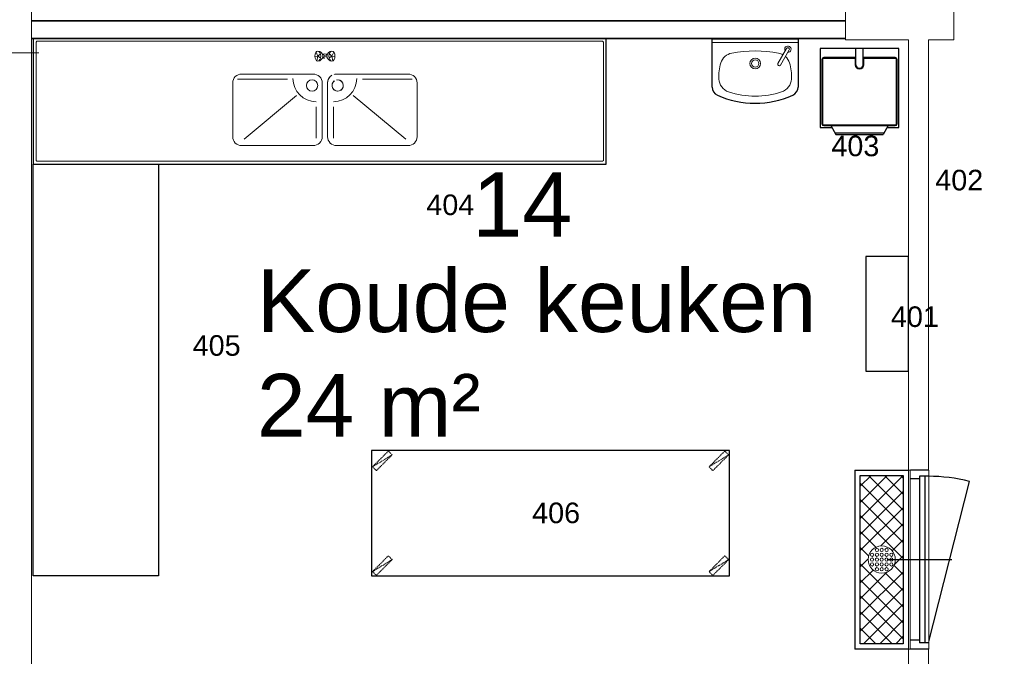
# Model space of a CAD drawing. Header units: millimetres. Extents: x 251300 to 553564, y 2563 to 144710.
# Tile 41 of 57: x 262389 to 267890, y 57760 to 61315. Entities that reach past the tile are written whole.
import ezdxf
from ezdxf.enums import TextEntityAlignment as Align

# ---------------------------------------------------------------- set-up
doc = ezdxf.new("R2010")
doc.units = ezdxf.units.MM
doc.set_wipeout_variables(frame=1)
doc.linetypes.add('HIDDEN', pattern=[9.525, 6.35, -3.175])
doc.layers.add('0 @ 50', color=7, linetype='Continuous')
for name, color, linetype, lineweight in [('APPARAAT1', 2, 'Continuous', 25), ('APPARAAT2', 1, 'Continuous', 20), ('APPARAAT4', 30, 'HIDDEN', 18), ('APPARAAT5', 7, 'Continuous', 5), ('BWK ALGEMEEN', 1, 'Continuous', 25), ('BWK MUREN', 3, 'Continuous', 35), ('POSITIENUMMER', 141, 'Continuous', 20), ('TEKST PS', 10, 'Continuous', 9), ('X-L22_C_binnenwand', 7, 'Continuous', 13), ('X-L32_C_binnenwandopeningen', 3, 'Continuous', 5), ('X-T22_C_ruimtelabel', 7, 'Continuous', 5)]:
    doc.layers.add(name, color=color, linetype=linetype, lineweight=lineweight)
doc.styles.add('PS', font='arial.ttf')
doc.styles.get("Standard").update_dxf_attribs({"font": 'arial.ttf'})

# ---------------------------------------------------------------- blocks, each defined once
blk = doc.blocks.new('POSITIENUMMER')
at = {"layer": 'POSITIENUMMER', "style": 'PS', "flags": 1}
for tag, p in [('MERK-TYPE', (-1.22, -6.81)), ('AFMETINGEN', (-1.22, -10.86)), ('OMSCHRIJVING', (-1.22, -14.79)), ('OPMERKINGEN', (-1.22, -18.98))]:
    blk.add_attdef(tag, p, '', height=2.8, dxfattribs=at)
blk.add_wipeout([(-5.03, 0), (-5.03, 0.11), (-5.02, 0.2), (-5, 0.34), (-4.97, 0.48), (-4.93, 0.6), (-4.86, 0.76), (-4.78, 0.92), (-4.69, 1.07), (-4.6, 1.2), (-4.54, 1.27), (-4.48, 1.34), (-4.43, 1.4), (-4.35, 1.49), (-4.26, 1.57), (-4.18, 1.64), (-4.07, 1.73), (-3.91, 1.86), (-3.77, 1.95), (-3.62, 2.05), (-3.49, 2.12), (-3.31, 2.22), (-3.18, 2.29), (-3.02, 2.36), (-2.86, 2.43), (-2.72, 2.48), (-2.53, 2.55), (-2.36, 2.61), (-2.17, 2.66), (-2, 2.71), (-1.73, 2.77), (-1.53, 2.81), (-1.37, 2.84), (-1.13, 2.88), (-0.93, 2.9), (-0.73, 2.92), (-0.52, 2.93), (-0.28, 2.95), (-0.09, 2.95), (0.17, 2.95), (0.35, 2.94), (0.58, 2.93), (0.78, 2.91), (1, 2.89), (1.15, 2.87), (1.32, 2.85), (1.47, 2.82), (1.68, 2.78), (1.88, 2.74), (2.01, 2.7), (2.16, 2.67), (2.37, 2.6), (2.54, 2.55), (2.65, 2.51), (2.78, 2.46), (2.91, 2.41), (3.05, 2.34), (3.21, 2.27), (3.32, 2.22), (3.46, 2.14), (3.61, 2.06), (3.73, 1.98), (3.85, 1.9), (4, 1.79), (4.11, 1.7), (4.21, 1.62), (4.33, 1.5), (4.43, 1.4), (4.53, 1.29), (4.62, 1.17), (4.69, 1.06), (4.77, 0.94), (4.83, 0.83), (4.89, 0.7), (4.93, 0.6), (4.97, 0.47), (4.99, 0.38), (5.02, 0.23), (5.03, 0.13), (5.03, 0.07), (5.03, 0.04), (5.03, -0.07), (5.02, -0.18), (5.02, -0.17), (5.01, -0.3), (4.96, -0.48), (4.92, -0.62), (4.88, -0.73), (4.79, -0.9), (4.74, -0.99), (4.69, -1.08), (4.62, -1.17), (4.52, -1.29), (4.44, -1.39), (4.37, -1.46), (4.28, -1.55), (4.2, -1.63), (4.05, -1.75), (3.95, -1.83), (3.83, -1.91), (3.65, -2.03), (3.52, -2.11), (3.37, -2.19), (3.23, -2.26), (3.12, -2.32), (2.93, -2.4), (2.81, -2.45), (2.67, -2.5), (2.5, -2.56), (2.26, -2.63), (2.12, -2.68), (1.9, -2.73), (1.71, -2.78), (1.55, -2.81), (1.41, -2.83), (1.28, -2.85), (1.11, -2.88), (0.84, -2.91), (0.68, -2.92), (0.46, -2.94), (0.29, -2.95), (0.1, -2.95), (-0.12, -2.95), (-0.33, -2.94), (-0.56, -2.93), (-0.83, -2.91), (-1.09, -2.88), (-1.3, -2.85), (-1.58, -2.8), (-1.83, -2.75), (-2.05, -2.69), (-2.13, -2.67), (-2.15, -2.67), (-2.41, -2.59), (-2.61, -2.52), (-2.79, -2.45), (-2.94, -2.39), (-3.08, -2.33), (-3.25, -2.25), (-3.37, -2.19), (-3.5, -2.12), (-3.64, -2.04), (-3.76, -1.96), (-3.89, -1.87), (-3.97, -1.81), (-4.08, -1.73), (-4.15, -1.67), (-4.32, -1.51), (-4.48, -1.35), (-4.55, -1.26), (-4.64, -1.14), (-4.73, -1), (-4.79, -0.9), (-4.86, -0.77), (-4.91, -0.65), (-4.94, -0.55), (-4.97, -0.44), (-5.01, -0.28), (-5.02, -0.19), (-5.03, -0.07)]).dxf.layer = 'POSITIENUMMER'
at = {"layer": 'POSITIENUMMER'}
blk.add_attdef('POS', text='', height=2.3, dxfattribs=at).set_placement((0, 0), align=Align.MIDDLE)
blk = doc.blocks.new('DVDVB_32_-S-_Raam')
at = {"linetype": 'Continuous', "lineweight": 13}
blk.add_wipeout([(0, 0.5), (1, 0.5), (1, -0.5), (0, -0.5)], dxfattribs=at)
at = {"color": 1, "linetype": 'ByBlock', "lineweight": -2}
for p, q in [((0, -0.5), (0, 0.5)), ((1, -0.5), (1, 0.5)), ((0, 0), (1, 0))]:
    blk.add_line(p, q, dxfattribs=at)
blk = doc.blocks.new('*U26')
at = {"layer": 'BWK ALGEMEEN'}
for p, q in [((965, 0), (63.2, 229)), ((0, 0), (1000, 0)), ((0, -100), (1000, -100))]:
    blk.add_line(p, q, dxfattribs=at)
blk.add_arc((978, 0), 943, 165.9426, 180, dxfattribs=at)
blk.add_wipeout([(0, 0), (0, -100), (1000, -100), (1000, 0)]).dxf.layer = 'BWK ALGEMEEN'
for p, q in [((500, -230.6), (500, 130.6)), ((0, 0), (0, -100)), ((35, 0), (35, -50)), ((965, 0), (965, -50)), ((1000, 0), (1000, -100)), ((35, -20), (965, -20)), ((35, -50), (965, -50)), ((50, -50), (50, -100)), ((950, -50), (950, -100))]:
    blk.add_line(p, q, dxfattribs=at)
blk = doc.blocks.new('*U37')
at = {"layer": 'APPARAAT1'}
blk.add_lwpolyline([(0, -700), (2000, -700), (2000, 0), (0, 0)], close=True, dxfattribs=at)
at = {"layer": 'APPARAAT4'}
for p, q in [((5.2, -91.1), (114.8, -23.9)), ((1885.2, -91.1), (1994.8, -23.9)), ((5.2, -676.1), (114.8, -608.9)), ((1885.2, -676.1), (1994.8, -608.9))]:
    blk.add_line(p, q, dxfattribs=at)
for points in [[(26.4, -112.3), (114.8, -23.9), (93.6, -2.7), (5.2, -91.1)], [(1906.4, -112.3), (1994.8, -23.9), (1973.6, -2.7), (1885.2, -91.1)], [(26.4, -697.3), (114.8, -608.9), (93.6, -587.7), (5.2, -676.1)], [(1906.4, -697.3), (1994.8, -608.9), (1973.6, -587.7), (1885.2, -676.1)]]:
    blk.add_lwpolyline(points, close=True, dxfattribs=at)
blk = doc.blocks.new('handenwasbak')
at = {"layer": 'APPARAAT1'}
for p, q in [((-240, -269.7), (-240, 0)), ((240, 0), (240, -269.7))]:
    blk.add_line(p, q, dxfattribs=at)
blk.add_lwpolyline([(240, 0), (-240, 0), (-240, 0), (240, 0)], close=True, dxfattribs=at)
for centre, radius, start, end in [((-190, -269.7), 50, 180, 246.0264), ((190, -269.7), 50, 293.9736, 0), ((0, 157.6), 517.6, 246.0264, 293.9736)]:
    blk.add_arc(centre, radius, start, end, dxfattribs=at)
at = {"layer": 'APPARAAT2'}
for p, q in [((126.9, -138.4), (175.6, -54)), ((190, -62.3), (141.2, -146.6))]:
    blk.add_line(p, q, dxfattribs=at)
blk.add_lwpolyline([(240, -20), (-240, -20), (-240, -20), (240, -20)], close=True, dxfattribs=at)
for radius in [30, 20]:
    blk.add_circle((0.4, -138.1), radius, dxfattribs=at)
for centre, radius, start, end in [((182.8, -58.1), 17.7, 267.8981, 212.1019), ((182.8, -58.1), 8.28, 330, 150), ((-115.5, -158.7), 80, 101.0046, 162.2861), ((0, -752.4), 684.8, 78.9954, 101.0046), ((115.5, -158.7), 80, 60.1773, 78.9954), ((115.5, -158.7), 80, 17.7139, 48.238), ((47, -210.6), 250.5, 162.2861, 183.3147), ((134.1, -142.5), 8.28, 150, 330), ((-47, -210.6), 250.5, 356.6853, 17.7139), ((-123.3, -220.4), 80, 183.3147, 251.9422), ((123.3, -220.4), 80, 288.0578, 356.6853), ((0, 157.6), 477.6, 251.9422, 288.0578)]:
    blk.add_arc(centre, radius, start, end, dxfattribs=at)
blk = doc.blocks.new('tourped')
at = {"layer": 'APPARAAT1'}
for p, q in [((440, 0), (0, 0)), ((0, 0), (0, -440)), ((200, -90), (200, 0)), ((240, -90), (240, 0)), ((440, -440), (440, 0)), ((200, -50), (20, -50)), ((420, -50), (240, -50)), ((10, -60), (10, -420)), ((430, -420), (430, -60)), ((0, -440), (65.4, -440)), ((20, -430), (420, -430)), ((60, -430), (87.1, -480)), ((380, -430), (352.9, -480)), ((374.6, -440), (440, -440)), ((81.7, -470), (358.3, -470)), ((87.1, -480), (352.9, -480))]:
    blk.add_line(p, q, dxfattribs=at)
for centre, radius, start, end in [((20, -60), 10, 90, 180), ((420, -60), 10, 0, 90), ((220, -90), 20, 180, 0), ((20, -420), 10, 180, 270), ((420, -420), 10, 270, 0)]:
    blk.add_arc(centre, radius, start, end, dxfattribs=at)
at = {"layer": 'APPARAAT2'}
for p, q in [((195, -55), (20, -55)), ((195, -90), (195, -55)), ((420, -55), (245, -55)), ((245, -90), (245, -55)), ((15, -60), (15, -420)), ((425, -420), (425, -60)), ((20, -425), (420, -425))]:
    blk.add_line(p, q, dxfattribs=at)
for centre, radius, start, end in [((20, -60), 5, 90, 180), ((420, -60), 5, 0, 90), ((220, -90), 25, 180, 0), ((20, -420), 5, 180, 270), ((420, -420), 5, 270, 0)]:
    blk.add_arc(centre, radius, start, end, dxfattribs=at)
blk = doc.blocks.new('kraan')
at = {"layer": 'APPARAAT2'}
for p, q in [((-39.5, 0), (-49.5, 22.1)), ((-39.5, 0), (-44.9, -26.1)), ((-39.5, 0), (-25, 13.2)), ((-39.5, 0), (-23.8, -8.9)), ((-13.7, 10), (-6.4, 10)), ((-13, 8), (-8.8, 8)), ((-11.9, 0), (-11.9, 0)), ((13.7, 10), (6.4, 10)), ((13, 8), (8.8, 8)), ((11.9, 0), (11.9, 0)), ((39.5, 0), (23.8, -8.9)), ((39.5, 0), (25, 13.2)), ((39.5, 0), (49.5, 22.1)), ((39.5, 0), (44.9, -26.1)), ((-39.5, 0), (-56.1, -1.8)), ((-13.7, -10), (-6.4, -10)), ((-13, -8), (-8.8, -8)), ((13, -8), (8.8, -8)), ((13.7, -10), (9.8, -10)), ((39.5, 0), (56.1, -1.8))]:
    blk.add_line(p, q, dxfattribs=at)
blk.add_circle((0.6, -1.5), 5.16, dxfattribs=at)
for centre, radius, start, end in [((-39.5, 0), 27.7, 270, 90), ((0, 0), 11.9, 90, 268.4888), ((0, 0), 11.9, 318.3449, 90), ((39.5, 0), 27.7, 90, 270)]:
    blk.add_arc(centre, radius, start, end, dxfattribs=at)
blk.add_ellipse((-39.5, 0), major_axis=(0, 27.7), ratio=0.599059, dxfattribs=at)
at = {"layer": 'APPARAAT2', "extrusion": (0, 0, -1)}
blk.add_ellipse((39.5, 0), major_axis=(0, 27.7), ratio=0.599059, dxfattribs=at)
blk.add_wipeout([(82, -202), (82.3, -202.5), (82.4, -202.7), (82.6, -203), (82.9, -203.3), (83.4, -203.8), (83.9, -204.2), (84.3, -204.4), (84.7, -204.6), (85.4, -204.8), (85.9, -204.9), (86.8, -205), (87.4, -204.9), (88, -204.8), (88.6, -204.6), (89.2, -204.3), (89.7, -203.9), (90.2, -203.5), (90.6, -203.1), (90.9, -202.6), (91.2, -201.9), (91.5, -201.2), (91.6, -200.6), (91.6, -199.6), (91.5, -198.9), (91.1, -197.9), (90.7, -196.9), (90.4, -196.1), (89.9, -195), (89.6, -194.3), (89.2, -193.3), (46.3, -94.4), (5.8, -0.8), (5.6, -0.4), (5.8, -1.4), (5.7, -1.9), (5.7, -2.3), (5.6, -2.9), (5.4, -3.4), (5.2, -3.7), (5.1, -4), (4.9, -4.3), (4.8, -4.5), (4.6, -4.8), (4.3, -5.1), (4.2, -5.2), (4, -5.4), (3.8, -5.5), (3.6, -5.7), (3.2, -5.9), (3, -6.1), (2.7, -6.2), (2.3, -6.4), (2, -6.5), (1.5, -6.6), (1.1, -6.6), (0.8, -6.7), (0.5, -6.7), (0.1, -6.6), (-0.3, -6.6), (-0.6, -6.5), (-1, -6.4), (-1.3, -6.3), (-1.7, -6.1), (-2.1, -5.9), (-2.3, -5.8), (-2.5, -5.7), (-2.7, -5.5), (-3, -5.2), (-3.2, -5), (-3.3, -4.9), (-3.4, -4.8), (-3.4, -4.8)]).dxf.layer = 'APPARAAT2'
blk = doc.blocks.new('*U105')
at = {"layer": 'APPARAAT2'}
blk.add_lwpolyline([(1563.9, -197.5, -0.414214), (1613.9, -247.5), (1613.9, -547.5, -0.414214), (1563.9, -597.5), (1163.9, -597.5, -0.414214), (1113.9, -547.5), (1113.9, -247.5, -0.414214), (1163.9, -197.5)], format="xyb", close=True, dxfattribs=at)
blk.add_lwpolyline([(1643.9, -247.5, -0.414214), (1693.9, -197.5), (2093.9, -197.5, -0.414214), (2143.9, -247.5), (2143.9, -547.5, -0.414214), (2093.9, -597.5), (1693.9, -597.5, -0.414214), (1643.9, -547.5), (1643.9, -247.5, -0.271718), (1669.5, -203.8)], format="xyb", dxfattribs=at)
blk.add_circle((1557.5, -261.6), 31.6, dxfattribs=at)
for centre, radius, start, end in [((1581.2, -222), 130.4, 180, 270), ((1700.3, -261.6), 31.6, 301.9289, 270.7534), ((1676.6, -222), 130.4, 270, 0)]:
    blk.add_arc(centre, radius, start, end, dxfattribs=at)
at = {"layer": 'APPARAAT5'}
for p, q in [((1419.3, -226), (1141.5, -226)), ((1838.5, -226), (2116.3, -226)), ((1787.2, -316.9), (2080.7, -561.9)), ((1581.2, -380.1), (1581.2, -555.4)), ((1676.6, -380.1), (1676.6, -555.4))]:
    blk.add_line(p, q, dxfattribs=at)
blk.add_lwpolyline([(3179.8, -685), (20, -685), (3179.8, -685), (20, -685), (3179.8, -685), (3184.8, -680), (3179.8, -685), (20, -685), (15, -680), (20, -685), (15, -680), (15, -350), (15, -20), (20, -15), (3179.8, -15), (3184.8, -20), (3184.8, -680)], close=True, dxfattribs=at)
blk.add_lwpolyline([(1470.6, -316.9), (1177.1, -561.9)], dxfattribs=at)
blk.add_blockref('kraan', (1628.9, -97.5))
at = {"layer": 'APPARAAT1'}
blk.add_lwpolyline([(3199.8, -700), (3199.8, 0), (0, 0), (0, -700)], close=True, dxfattribs=at)
at = {"layer": 'APPARAAT2'}
blk.add_arc((1700.3, -261.6), 31.6, 123.1047, 89.2466, dxfattribs=at)
blk = doc.blocks.new('*U206')
at = {"layer": 'APPARAAT1'}
blk.add_lwpolyline([(-1000, -700), (-1000, 0), (1300, 0), (1300, -700)], close=True, dxfattribs=at)
blk = doc.blocks.new('*U218')
at = {"layer": 'BWK ALGEMEEN', "lineweight": 9}
h = blk.add_hatch(dxfattribs=at)
h.set_pattern_fill('NET', color=256, scale=20, angle=45, style=0)
h.set_pattern_definition([(45, (-11346.43, -8465.86), (-44.90128, 44.90128), []), (135, (-11346.43, -8465.86), (-44.90128, -44.90128), [])])
edge = h.paths.add_edge_path(flags=16)
edge.add_arc((0, -150), 76, 0, 360)
h.paths.add_polyline_path([(-470, -30), (470, -30), (470, -270), (-470, -270)])
at = {"layer": 'BWK ALGEMEEN'}
for p, q in [((-500, -300), (-500, 0)), ((-500, 0), (500, 0)), ((500, 0), (500, -300)), ((-470, -270), (-470, -30)), ((-470, -30), (470, -30)), ((470, -30), (470, -270)), ((470, -270), (-470, -270)), ((-500, -300), (500, -300))]:
    blk.add_line(p, q, dxfattribs=at)
at = {"layer": 'BWK ALGEMEEN', "lineweight": 9}
for centre, radius in [((0, -150), 76), ((-27, -96), 9), ((0, -96), 9), ((27, -96), 9), ((-54, -123), 9), ((-54, -150), 9), ((-27, -123), 9), ((-27, -150), 9), ((0, -123), 9), ((0, -150), 9), ((27, -123), 9), ((27, -150), 9), ((54, -123), 9), ((54, -150), 9), ((-54, -177), 9), ((-27, -177), 9), ((-27, -204), 9), ((0, -177), 9), ((0, -204), 9), ((27, -177), 9), ((27, -204), 9), ((54, -177), 9)]:
    blk.add_circle(centre, radius, dxfattribs=at)

msp = doc.modelspace()

# ---------------------------------------------------------------- linework, layer by layer
at = {"layer": 'BWK MUREN'}
for p, q in [((267001.9, 61308.8), (262454.9, 61308.8)), ((267001.9, 61208.8), (262454.9, 61208.8))]:
    msp.add_line(p, q, dxfattribs=at)

# ---------------------------------------------------------------- block references
at = {"layer": '0 @ 50', "xscale": 50, "yscale": 50, "zscale": 50}
for p, values in [((267057.6, 60609.8), {'POS': '403'}), ((267638.2, 60419), {'POS': '402'}), ((264794.7, 60281), {'POS': '404'}), ((267390.5, 59656.2), {'POS': '401'}), ((263489.2, 59495.5), {'POS': '405'}), ((265385.8, 58560.7), {'POS': '406'})]:
    msp.add_blockref('POSITIENUMMER', p, dxfattribs=at).add_auto_attribs(values)
at = {"layer": 'APPARAAT2'}
msp.add_blockref('handenwasbak', (266497.7, 61208.1), dxfattribs=at)
at = {"layer": 'BWK ALGEMEEN', "rotation": 270}
msp.add_blockref('*U26', (267465.9, 58799.8), dxfattribs=at)
at = {"layer": 'X-L32_C_binnenwandopeningen', "xscale": 3699.995579, "yscale": 349.9994056, "rotation": 90}
msp.add_blockref('DVDVB_32_-S-_Raam', (262319.9, 57428.8), dxfattribs=at)

# ---------------------------------------------------------------- next in the draw order: linework, layer by layer
at = {"layer": 'APPARAAT1'}
msp.add_lwpolyline([(267115.7, 59992.3), (267115.7, 59352.7), (267354.9, 59352.7), (267354.9, 59992.3)], close=True, dxfattribs=at)
at = {"layer": 'X-L22_C_binnenwand'}
msp.add_line((262454.9, 66448.8), (262454.9, 55268.8), dxfattribs=at)
for points in [[(267001.9, 61455.8), (267354.9, 61455.8), (267354.9, 62403.8), (267465.9, 62403.8), (267465.9, 61455.8), (267606.9, 61455.8), (267606.9, 61202.8), (267465.9, 61202.8), (267465.9, 58799.8), (267354.9, 58799.8), (267354.9, 61202.8), (267001.9, 61202.8)], [(267008.9, 56508.8), (267354.9, 56508.8), (267354.9, 57799.8), (267465.9, 57799.8), (267465.9, 56508.8), (267605.9, 56508.8), (267605.9, 56258.8), (267465.9, 56258.8), (267465.9, 51533.8), (267606.9, 51533.8), (267606.9, 51283.8), (267008.4, 51283.8), (267008.4, 51533.8), (267353.9, 51533.8), (267353.9, 56258.8), (267008.9, 56258.8)]]:
    msp.add_lwpolyline(points, close=True, dxfattribs=at)

# ---------------------------------------------------------------- next in the draw order: block references
msp.add_blockref('*U37', (264355, 58908.8))
at = {"layer": 'APPARAAT1'}
msp.add_blockref('tourped', (266860.8, 61153.2), dxfattribs=at)
at = {"layer": 'APPARAAT2', "rotation": 270}
msp.add_blockref('*U218', (267354.9, 58299.8), dxfattribs=at)

# ---------------------------------------------------------------- next in the draw order: texts
at = {"layer": 'TEKST PS', "insert": (263714.3, 59920.4), "char_height": 350, "width": 3751.593, "attachment_point": 1, "style": 'PS'}
msp.add_mtext('Koude keuken \\P24 m²', dxfattribs=at)
at = {"layer": 'X-T22_C_ruimtelabel'}
msp.add_text('14', height=360, dxfattribs=at).set_placement((265196.6, 60282.6), align=Align.MIDDLE_CENTER)

# ---------------------------------------------------------------- next in the draw order: block references
at = {"layer": 'APPARAAT1'}
msp.add_blockref('*U105', (262464.9, 61208.8), dxfattribs=at)

# ---------------------------------------------------------------- next in the draw order: block references
at = {"layer": 'APPARAAT2', "rotation": 90}
msp.add_blockref('*U206', (262464.9, 59208.8), dxfattribs=at)

doc.saveas('drawing.dxf')
